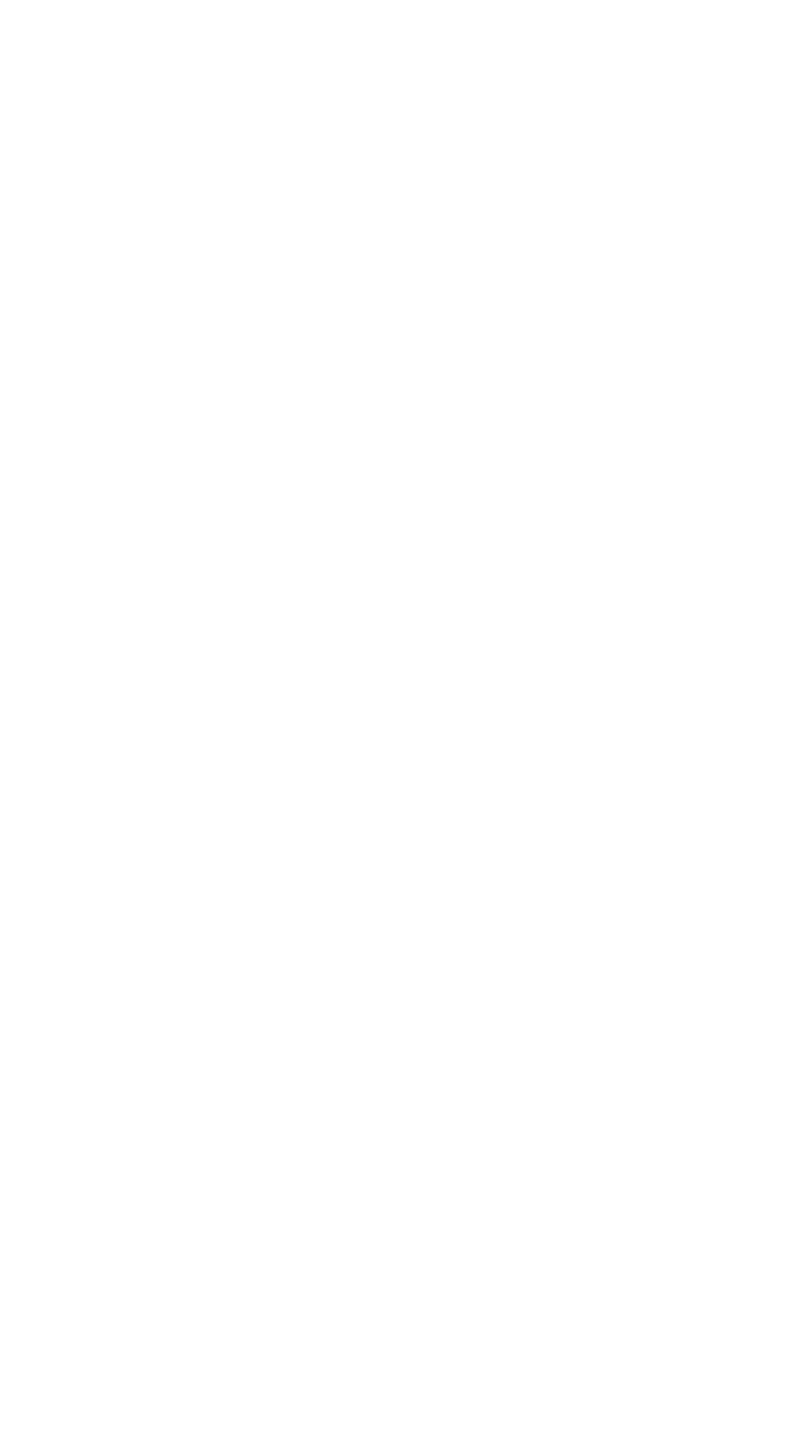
# Model space of a CAD drawing. Header units: centimetres. Extents: x 74448 to 96987, y -37016 to -10817.
# Tile 174 of 174: x 82896 to 89217, y -23852 to -12166. Entities that reach past the tile are written whole.
import ezdxf

# ---------------------------------------------------------------- set-up
doc = ezdxf.new("R2010")
doc.units = ezdxf.units.CM
doc.header["$LTSCALE"] = 0.02
for name, color, linetype, lineweight in [('_pk_tabelka', 7, 'Continuous', 15), ('ei30', 8, 'Continuous', 13), ('OPISY', 8, 'Continuous', 13)]:
    doc.layers.add(name, color=color, linetype=linetype, lineweight=lineweight)
doc.styles.get("Standard").update_dxf_attribs({"font": 'arial.ttf', "height": 12})

msp = doc.modelspace()

# ---------------------------------------------------------------- texts
at = {"layer": '_pk_tabelka', "color": 7, "lineweight": 13, "char_height": 20, "width": 982.93, "attachment_point": 1}
for insert in [(81583, -15319), (81585, -23565)]:
    msp.add_mtext('\\pl373.34,t5.4,12920;{\\C0;35 Wojskowy Oddział Gospodarczy\\Pul. Krakowska 2, 30-901 Kraków}', dxfattribs=dict(at, insert=insert))
at = {"layer": 'ei30', "char_height": 16, "width": 260.96, "attachment_point": 1}
for s, insert in [('\\pi248.23;S', (81226, -12167)), ('\\pi246.16;G', (81271, -12185)), ('\\pi248.23;S', (81273, -12990)), ('\\pi217.82;EI30', (80339, -13176)), ('\\pi217.82;EI60', (80833, -13188)), ('\\pi217.82;EI60', (81266, -13192)), ('\\pi246.16;G', (79803, -13267)), ('\\pi248.41;H', (81273, -13253)), ('\\pi248.23;S', (81293, -13319)), ('\\pi217.82;EI60', (79416, -13444)), ('\\pi217.82;EI60', (79567, -13517)), ('\\pi217.82;EI60', (81052, -13508)), ('\\pi217.82;EI30', (81770, -14034)), ('\\pi246.16;G', (81050, -14140)), ('\\pi248.23;S', (81238, -20374)), ('\\pi246.16;G', (81267, -21162)), ('\\pi248.23;S', (81273, -21239)), ('\\pi217.82;EI60', (80457, -21297)), ('\\pi217.82;EI30', (80620, -21434)), ('\\pi217.82;EI30', (80836, -21430)), ('\\pi217.82;EI60', (81250, -21440)), ('\\pi248.41;H', (81273, -21498)), ('\\pi217.82;EI30', (79883, -21514)), ('\\pi246.16;G', (79629, -21513)), ('\\pi217.82;EI60', (79409, -21690)), ('\\pi217.82;EI30', (79883, -21754)), ('\\pi217.82;EI30', (80620, -21754)), ('\\pi217.82;EI60', (81069, -21754)), ('\\pi246.16;G', (80911, -21844)), ('\\pi217.82;EI60', (81764, -22511))]:
    msp.add_mtext(s, dxfattribs=dict(at, insert=insert))
at = {"layer": 'OPISY', "char_height": 16, "width": 260.96, "attachment_point": 1}
for s, insert in [("\\pi214.89;2/26'", (81529, -12995)), ("\\pi216.67;1/26'", (81538, -21241))]:
    msp.add_mtext(s, dxfattribs=dict(at, insert=insert))

doc.saveas('drawing.dxf')
